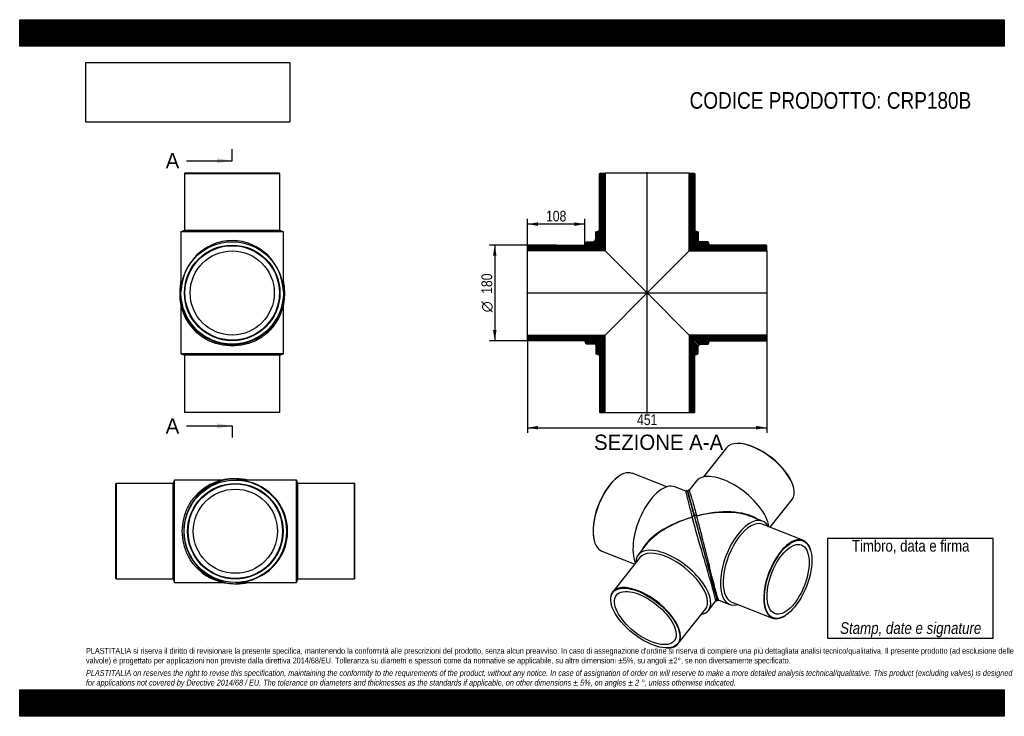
# Model space of a CAD drawing. Header units: millimetres. Extents: x 0 to 1856, y 0 to 1313.
import ezdxf
from ezdxf.enums import TextEntityAlignment as Align
from ezdxf.lldxf.tags import DXFTag

# ---------------------------------------------------------------- set-up
doc = ezdxf.new("R2010")
doc.units = ezdxf.units.MM
doc.header["$LTSCALE"] = 6.25
for name, color, linetype in [('CRP180B', 7, 'Continuous'), ('CRP180B_MIR', 7, 'Continuous'), ('Default', 7, 'Continuous'), ('DV4_Default', 7, 'Continuous')]:
    doc.layers.add(name, color=color, linetype=linetype)
doc.styles.add('SEACAD_Arial_Narrow', font='ARIALN.TTF')
doc.styles.add('SEACAD_Solid_Edge_ANSI', font='seans.ttf')
doc.styles.add('SEACAD_Solid_Edge_ANSI1_Symbols', font='semeca1.ttf')
tags = doc.linetypes.add('CENTER2', pattern=[28.575, 19.05, -3.175, 3.175, -3.175]).pattern_tags.tags
tags[10:11] = [DXFTag(74, 4), DXFTag(75, 0), DXFTag(340, '0'), DXFTag(46, 0.0), DXFTag(50, 0.0), DXFTag(44, 0.0), DXFTag(45, 0.0)]
tags[8:9] = [DXFTag(74, 4), DXFTag(75, 0), DXFTag(340, '0'), DXFTag(46, 0.0), DXFTag(50, 0.0), DXFTag(44, 0.0), DXFTag(45, 0.0)]
tags[6:7] = [DXFTag(74, 4), DXFTag(75, 0), DXFTag(340, '0'), DXFTag(46, 0.0), DXFTag(50, 0.0), DXFTag(44, 0.0), DXFTag(45, 0.0)]
tags[4:5] = [DXFTag(74, 4), DXFTag(75, 0), DXFTag(340, '0'), DXFTag(46, 0.0), DXFTag(50, 0.0), DXFTag(44, 0.0), DXFTag(45, 0.0)]
doc.dimstyles.new('Plastitalia', dxfattribs={"dimtxt": 20, "dimasz": 20, "dimexe": 10, "dimexo": 0, "dimgap": 5, "dimtad": 1, "dimdec": 0, "dimtxsty": 'SEACAD_Arial_Narrow', "dimblk1": '_SE_FILLED', "dimblk2": '_SE_FILLED', "dimsah": 1, "dimcen": 10, "dimadec": 0, "dimazin": 0, "dimtfac": 0.7, "dimtdec": 1, "dimtmove": 0, "dimatfit": 3, "dimfxl": 1, "dimtolj": 1, "dimarcsym": 0})
picture_1 = doc.add_image_def('image1.jpg', size_in_pixel=(4302, 1260))

# ---------------------------------------------------------------- blocks, each defined once
blk = doc.blocks.new('SE')
at = {"layer": 'CRP180B', "color": 7, "linetype": 'Continuous'}
for p, q in [((304.1, 773.9), (304.1, 682.7)), ((497.1, 682.7), (497.1, 773.9)), ((497.1, 682.7), (304.1, 682.7)), ((304.1, 682.7), (310.6, 680.2)), ((490.6, 680.2), (310.6, 680.2)), ((310.6, 680.2), (310.6, 573.2)), ((490.6, 680.2), (497.1, 682.7)), ((490.6, 573.2), (490.6, 680.2)), ((310.6, 573.2), (490.6, 573.2)), ((310.6, 573.2), (311.6, 572.2)), ((489.6, 572.2), (311.6, 572.2)), ((489.6, 572.2), (490.6, 573.2))]:
    blk.add_line(p, q, dxfattribs=at)
for centre, start, end in [((400.6, 796.6), 178.0182, 180.3624), ((400.6, 796.6), 359.6376, 1.987), ((400.6, 796), 180.0032, 224.0192), ((400.6, 796), 316.1134, 359.9982)]:
    blk.add_arc(centre, 99, start, end, dxfattribs=at)
for centre, major_axis, start_param, end_param in [((304.1, 796), (2.5, 0), 2.985852, 3.1433), ((497.1, 796), (-2.5, 0), 3.139885, 3.316687)]:
    blk.add_ellipse(centre, major_axis=major_axis, ratio=0.707107, start_param=start_param, end_param=end_param, dxfattribs=at)
blk.add_open_spline([(497, 802.5), (497.1, 800.9), (497.1, 799.3), (497.1, 797.7)], degree=3, dxfattribs=at)
blk.add_open_spline([(471.9, 727.3), (468.8, 724.1), (465.5, 721.1), (456.6, 714.2), (450.8, 710.6), (438, 704.5), (431, 702), (416.2, 698.6), (408.4, 697.7), (392.8, 697.7), (385, 698.6), (370.1, 702), (363.1, 704.5), (350.3, 710.6), (344.5, 714.2), (335.7, 721), (332.5, 724), (329.5, 727.1)], degree=3, knots=[0.2682504, 0.2682504, 0.2682504, 0.2682504, 0.3125, 0.3125, 0.375, 0.375, 0.4375, 0.4375, 0.5, 0.5, 0.5625, 0.5625, 0.625, 0.625, 0.6875, 0.6875, 0.7308994, 0.7308994, 0.7308994, 0.7308994], dxfattribs=at)
at = {"layer": 'CRP180B_MIR', "color": 7, "linetype": 'Continuous'}
for p, q in [((311.6, 1023.2), (310.6, 1022.2)), ((490.6, 1022.2), (310.6, 1022.2)), ((310.6, 1022.2), (310.6, 915.2)), ((489.6, 1023.2), (311.6, 1023.2)), ((490.6, 1022.2), (489.6, 1023.2)), ((490.6, 915.2), (490.6, 1022.2)), ((310.6, 915.2), (304.1, 912.7)), ((497.1, 912.7), (304.1, 912.7)), ((304.1, 912.7), (304.1, 804.8)), ((490.6, 915.2), (310.6, 915.2)), ((497.1, 912.7), (490.6, 915.2)), ((497.1, 804.8), (497.1, 912.7)), ((304.2, 801.2), (304.2, 801.3)), ((304.2, 801.3), (304.2, 801.3)), ((497, 801.3), (497, 801.2)), ((497, 801.3), (497, 801.3))]:
    blk.add_line(p, q, dxfattribs=at)
for radius in [96.5, 90, 89, 79.3]:
    blk.add_circle((400.6, 797.7), radius, dxfattribs=at)
for centre, radius, start, end in [((401.4, 799.5), 99.8, 167.1569, 180.009), ((399.8, 799.5), 99.8, 359.9889, 12.846), ((400.6, 799.5), 99, 179.9988, 0.0012)]:
    blk.add_arc(centre, radius, start, end, dxfattribs=at)
for centre, major_axis, ratio, start_param, end_param in [((400.6, 797.7), (0, -98.5), 0.979695, 1.60706, 4.676125), ((304.1, 799.5), (2.5, 0), 0.707107, 1.545152, 3.139887), ((497.1, 799.5), (-2.5, 0), 0.707107, 3.143298, 4.738033)]:
    blk.add_ellipse(centre, major_axis=major_axis, ratio=ratio, start_param=start_param, end_param=end_param, dxfattribs=at)
for points in [[(304.1, 804.8), (304.1, 803.6), (304.1, 802.5), (304.2, 801.3)], [(497, 801.3), (497.1, 802.5), (497.1, 803.6), (497.1, 804.8)]]:
    blk.add_open_spline(points, degree=3, dxfattribs=at)
blk = doc.blocks.new('SE1')
at = {"layer": 'CRP180B', "color": 7, "linetype": 'Continuous'}
for p, q in [((182.1, 438.7), (181.1, 437.7)), ((181.1, 259.7), (181.1, 437.7)), ((182.1, 438.7), (182.1, 258.7)), ((289.1, 438.7), (182.1, 438.7)), ((291.6, 445.2), (289.1, 438.7)), ((289.1, 258.7), (289.1, 438.7)), ((291.6, 252.2), (291.6, 445.2)), ((382.8, 445.2), (291.6, 445.2)), ((181.1, 259.7), (182.1, 258.7)), ((182.1, 258.7), (289.1, 258.7)), ((289.1, 258.7), (291.6, 252.2)), ((291.6, 252.2), (382.8, 252.2))]:
    blk.add_line(p, q, dxfattribs=at)
for centre, start, end in [((404.9, 348.7), 90.0032, 134.0192), ((405.5, 348.7), 88.0182, 90.3624), ((404.9, 348.7), 226.1134, 269.9982), ((405.5, 348.7), 269.6376, 271.987)]:
    blk.add_arc(centre, 99, start, end, dxfattribs=at)
for centre, major_axis, start_param, end_param in [((404.9, 445.2), (0, -2.5), 2.985852, 3.1433), ((404.9, 252.2), (0, 2.5), 3.139885, 3.316687)]:
    blk.add_ellipse(centre, major_axis=major_axis, ratio=0.707107, start_param=start_param, end_param=end_param, dxfattribs=at)
blk.add_open_spline([(336.2, 277.4), (333, 280.4), (330, 283.8), (323.1, 292.6), (319.5, 298.4), (313.4, 311.2), (310.9, 318.2), (307.5, 333), (306.6, 340.9), (306.6, 356.5), (307.5, 364.3), (310.9, 379.1), (313.4, 386.1), (319.5, 398.9), (323.1, 404.7), (329.9, 413.5), (332.9, 416.8), (336, 419.8)], degree=3, knots=[0.2682504, 0.2682504, 0.2682504, 0.2682504, 0.3125, 0.3125, 0.375, 0.375, 0.4375, 0.4375, 0.5, 0.5, 0.5625, 0.5625, 0.625, 0.625, 0.6875, 0.6875, 0.7308994, 0.7308994, 0.7308994, 0.7308994], dxfattribs=at)
blk.add_open_spline([(411.4, 252.3), (409.8, 252.2), (408.2, 252.2), (406.6, 252.2)], degree=3, dxfattribs=at)
at = {"layer": 'CRP180B_MIR', "color": 7, "linetype": 'Continuous'}
for p, q in [((410.1, 445.1), (410.2, 445.1)), ((410.2, 445.1), (410.2, 445.1)), ((521.6, 445.2), (413.7, 445.2)), ((521.6, 252.2), (521.6, 445.2)), ((524.1, 438.7), (521.6, 445.2)), ((524.1, 258.7), (524.1, 438.7)), ((631.1, 438.7), (524.1, 438.7)), ((631.1, 258.7), (631.1, 438.7)), ((632.1, 437.7), (631.1, 438.7)), ((632.1, 259.7), (632.1, 437.7)), ((410.2, 252.2), (410.1, 252.2)), ((410.2, 252.2), (410.2, 252.2)), ((413.7, 252.2), (521.6, 252.2)), ((521.6, 252.2), (524.1, 258.7)), ((524.1, 258.7), (631.1, 258.7)), ((631.1, 258.7), (632.1, 259.7))]:
    blk.add_line(p, q, dxfattribs=at)
for radius in [96.5, 90, 89, 79.3]:
    blk.add_circle((406.6, 348.7), radius, dxfattribs=at)
for centre, radius, start, end in [((408.4, 348.7), 99, 89.9988, 270.0012), ((408.4, 347.9), 99.8, 77.1569, 90.009), ((408.4, 349.5), 99.8, 269.9889, 282.846)]:
    blk.add_arc(centre, radius, start, end, dxfattribs=at)
for centre, major_axis, ratio, start_param, end_param in [((408.4, 445.2), (0, -2.5), 0.707107, 1.545152, 3.139887), ((406.6, 348.7), (-98.5, 0), 0.979695, 1.60706, 4.676125), ((408.4, 252.2), (0, 2.5), 0.707107, 3.143298, 4.738033)]:
    blk.add_ellipse(centre, major_axis=major_axis, ratio=ratio, start_param=start_param, end_param=end_param, dxfattribs=at)
for points in [[(413.7, 445.2), (412.5, 445.2), (411.4, 445.1), (410.2, 445.1)], [(410.2, 252.2), (411.4, 252.2), (412.5, 252.2), (413.7, 252.2)]]:
    blk.add_open_spline(points, degree=3, dxfattribs=at)
blk = doc.blocks.new('SE2')
at = {"layer": 'CRP180B', "color": 7, "linetype": 'Continuous'}
for p, q in [((1131.4, 453.5), (1130.6, 453)), ((1219.8, 432.3), (1154.9, 457.8)), ((1255.9, 424.3), (1235.4, 432.4)), ((1266.8, 379.3), (1267.8, 375.3)), ((1267.9, 375), (1267.9, 375)), ((1082.9, 331.1), (1083.2, 330.2)), ((1181.2, 323.7), (1165.9, 304.3)), ((1097.5, 311.1), (1159.4, 286.9)), ((1169.1, 299.2), (1118, 234.5)), ((1115.3, 211.1), (1115.5, 210.2)), ((1298.4, 199.6), (1312.4, 217.3)), ((1241.6, 136.9), (1292.7, 201.6)), ((1218.6, 128.8), (1219.5, 128.8))]:
    blk.add_line(p, q, dxfattribs=at)
for centre, radius, start, end in [((25065.1, 6734.2), 24627.7, 195.18671, 195.31221), ((1718.9, 338.2), 421.2, 194.8102, 196.2867)]:
    blk.add_arc(centre, radius, start, end, dxfattribs=at)
for centre, major_axis, ratio, start_param, end_param in [((1126.2, 384.4), (-28.7, -73.3), 0.47604, 3.141593, 6.283185), ((1125.5, 384.7), (28.4, 72.5), 0.47604, 0.571993, 2.569599), ((1204.6, 353.7), (-30.8, -78.6), 0.47604, 3.141593, 5.844304), ((1287.1, 321.5), (22.6, -83.4), 0.001558, 2.237138, 3.991978), ((1287.1, 321.5), (116.8, 30.4), 0.469924, 1.61278, 2.756064), ((1287.1, 321.5), (116.1, 32.7), 0.469934, 1.603613, 2.418481), ((1270, 375.6), (2.11, 0.57), 0.671516, 0.002303, 3.16954), ((1232.1, 251.9), (66.3, -52.3), 0.473626, 0, 3.51072), ((1287.1, 321.5), (116.1, 32.7), 0.469934, -3.864704, -3.716082), ((1230.9, 250.4), (61.8, -48.8), 0.473626, 0, 3.141593), ((1179.8, 185.7), (-61.8, 48.8), 0.473626, 2.573805, 6.283185), ((1179.8, 185.7), (-61.8, 48.8), 0.473626, 0, 0.567788), ((1232.1, 251.9), (66.3, -52.3), 0.473626, 5.914058, 6.283185)]:
    blk.add_ellipse(centre, major_axis=major_axis, ratio=ratio, start_param=start_param, end_param=end_param, dxfattribs=at)
for major_axis in [(61.1, -48.3), (54.5, -43)]:
    blk.add_ellipse((1179.4, 185.1), major_axis=major_axis, ratio=0.473626, dxfattribs=at)
for points, degree, knots in [([(1260.1, 420.7), (1260.1, 420.7), (1259.9, 421.3), (1259.7, 422.3), (1259.4, 423.1), (1259.2, 423.7), (1259, 424.1), (1258.8, 424.4), (1258.5, 424.6), (1258.2, 424.8), (1258.1, 424.8), (1257.9, 424.9), (1257.5, 424.9), (1257, 424.9), (1256.6, 424.8), (1256.3, 424.7), (1256.1, 424.5), (1255.9, 424.4), (1255.8, 424.3), (1255.8, 424.3)], 3, [0.8783971, 0.8783971, 0.8783971, 0.8783971, 0.8790226, 0.9102321, 0.9318802, 0.9499459, 0.9644284, 0.975365, 0.9827934, 0.9852353, 0.9861609, 0.9869568, 0.989018, 0.9916744, 0.9943948, 0.995192, 0.9960506, 0.9984644, 1, 1, 1, 1]), ([(1255.8, 424.3), (1255.8, 424.3), (1255.8, 424.1), (1256, 422.9), (1256.2, 421.5), (1257.1, 417.4), (1257.7, 414.9), (1259.1, 408.9), (1260, 405.4), (1262.5, 395.1), (1264.5, 387.5), (1266.8, 379.1)], 3, [0.6610298, 0.6610298, 0.6610298, 0.6610298, 0.6875, 0.6875, 0.75, 0.75, 0.8125, 0.8125, 0.875, 0.875, 0.9829277, 0.9829277, 0.9829277, 0.9829277]), ([(1272.1, 376.2), (1271.4, 378.8), (1270.7, 381.3), (1269.4, 386.1), (1268.8, 388.4), (1267.6, 392.9), (1267, 395), (1265.9, 399.1), (1265.4, 401), (1264.4, 404.6), (1264, 406.3), (1263.1, 409.6), (1262.7, 411.1), (1261.9, 413.9), (1261.6, 415.1), (1261.1, 416.8), (1261, 417.4), (1260.7, 418.4), (1260.6, 418.9), (1260.2, 420.4), (1260, 421.3), (1259.7, 422.3), (1259.6, 422.6), (1259.5, 423), (1259.5, 423.2), (1259.5, 423.3), (1259.4, 423.3), (1259.5, 423.3), (1259.5, 423.2), (1259.6, 423), (1259.6, 422.8), (1259.7, 422.4), (1259.8, 422.1), (1260, 421.5), (1260.1, 421.2), (1260.3, 420.5), (1260.4, 420.1), (1260.7, 418.8), (1261, 417.8), (1261.5, 416), (1261.7, 415.3), (1262.1, 414), (1262.3, 413.3), (1262.7, 411.7), (1262.9, 410.9), (1263.4, 409.2), (1263.6, 408.4), (1264.1, 406.4), (1264.4, 405.3), (1265.1, 403), (1265.4, 401.8), (1266.1, 399.4), (1266.4, 398.1), (1267.1, 395.5), (1267.5, 394.2), (1268.2, 391.5), (1268.6, 390.1), (1269.4, 387.2), (1269.8, 385.8), (1270.6, 382.8), (1271, 381.4), (1271.7, 378.8), (1272, 377.7), (1272.3, 376.6)], 3, [0, 0, 0, 0, 0.03125, 0.03125, 0.0625, 0.0625, 0.09375, 0.09375, 0.125, 0.125, 0.15625, 0.15625, 0.1875, 0.1875, 0.21875, 0.21875, 0.234375, 0.234375, 0.25, 0.25, 0.2890625, 0.2890625, 0.3085938, 0.3085938, 0.328125, 0.328125, 0.34375, 0.34375, 0.359375, 0.359375, 0.375, 0.375, 0.390625, 0.390625, 0.4042969, 0.4042969, 0.4179687, 0.4179687, 0.4453125, 0.4453125, 0.4589844, 0.4589844, 0.4726563, 0.4726563, 0.4863281, 0.4863281, 0.5, 0.5, 0.515625, 0.515625, 0.53125, 0.53125, 0.546875, 0.546875, 0.5625, 0.5625, 0.578125, 0.578125, 0.59375, 0.59375, 0.609375, 0.609375, 0.6205262, 0.6205262, 0.6205262, 0.6205262]), ([(1312.4, 217.3), (1312.4, 217.4), (1312.4, 217.6), (1312.3, 218.8), (1311.9, 220.6), (1310.6, 225.9), (1309.6, 229.5), (1307.2, 238.3), (1305.7, 243.6), (1302.5, 255.1), (1300.6, 261.3), (1296.9, 274.1), (1295, 280.6), (1291.1, 293.8), (1289.2, 300.3), (1283.5, 319.6), (1279.9, 331.9), (1275, 349.1), (1273.5, 354.6), (1270.5, 365.2), (1269.2, 370.2), (1267.9, 375)], 3, [0.3467021, 0.3467021, 0.3467021, 0.3467021, 0.375, 0.375, 0.4375, 0.4375, 0.5, 0.5, 0.5625, 0.5625, 0.625, 0.625, 0.6875, 0.6875, 0.75, 0.75, 0.875, 0.875, 0.9375, 0.9375, 1, 1, 1, 1]), ([(1272.1, 376.2), (1272.9, 373.3), (1273.7, 370.2), (1274.5, 367.2), (1275.4, 364), (1277.1, 357.6), (1278.9, 350.8), (1280.8, 343.9), (1282.7, 336.8), (1283.7, 333.2), (1284.7, 329.6), (1285.7, 325.9), (1286.7, 322.3)], 2, [0, 0, 0, 0.125, 0.125, 0.25, 0.25, 0.5, 0.5, 0.75, 0.75, 0.875, 0.875, 1, 1, 1]), ([(1286.7, 322.3), (1288, 317.2), (1289.4, 312.2), (1290.8, 307.1), (1292.1, 302.2), (1293.5, 297.1), (1294.8, 292.2), (1296.2, 287.3), (1297.5, 282.5)], 2, [0, 0, 0, 0.25, 0.25, 0.5, 0.5, 0.75, 0.75, 1, 1, 1]), ([(1312.3, 217.3), (1312.6, 217.3), (1312.8, 217.3), (1313.1, 217.4), (1313.4, 217.5), (1313.6, 217.6), (1313.9, 217.8), (1314.1, 218), (1314.4, 218.5), (1314.6, 219.8), (1314.3, 220.9), (1314, 221.8), (1313.9, 222.2)], 3, [0, 0, 0, 0, 0.0055062, 0.0071419, 0.0086556, 0.0120315, 0.0161756, 0.0242823, 0.034386, 0.0998127, 0.1689516, 0.2163764, 0.2163764, 0.2163764, 0.2163764])]:
    blk.add_open_spline(points, degree=degree, knots=knots, dxfattribs=at)
blk.add_open_spline([(1267.8, 375.3), (1269, 370.9), (1269.7, 368.4), (1269.9, 367.8)], degree=3, dxfattribs=at)
at = {"layer": 'CRP180B_MIR', "color": 7, "linetype": 'Continuous'}
for p, q in [((1332.5, 506.1), (1289.1, 451.2)), ((1355.5, 514.1), (1354.6, 514.1)), ((1275.7, 443.4), (1262, 426)), ((1458.8, 431.9), (1458.6, 432.7)), ((1414.7, 356.1), (1456.1, 408.5)), ((1276.2, 377.6), (1275.3, 380.9)), ((1278.2, 370), (1276.2, 377.6)), ((1400.2, 367.9), (1377.3, 376.8)), ((1476.6, 331.9), (1400, 361.9)), ((1491.2, 311.9), (1491, 312.8)), ((1317.8, 218.8), (1338.7, 210.6)), ((1342.6, 215.2), (1419.2, 185.2)), ((1442.7, 189.5), (1443.5, 190))]:
    blk.add_line(p, q, dxfattribs=at)
blk.add_arc((26462.6, 7129.1), 26079.9, 195.21984, 195.33834, dxfattribs=at)
for centre, major_axis, ratio, start_param, end_param in [((1394.3, 457.3), (61.8, -48.8), 0.473626, 0, 3.141593), ((1394.8, 457.9), (-61.1, 48.3), 0.473626, 3.70938, 5.715398), ((1342, 391), (66.3, -52.3), 0.473626, 0.437938, 3.141593), ((1274.2, 376.7), (2.11, 0.57), 0.671516, -0.02334, 3.143896), ((1287.1, 321.5), (-116.1, -32.7), 0.469934, 3.526856, 4.672677), ((1287.1, 321.5), (-116.8, -30.4), 0.469924, 3.873115, 4.681845), ((1369.5, 289.2), (30.8, 78.6), 0.47604, 0, 3.51072), ((1287.1, 321.5), (-116.8, -30.4), 0.469924, 3.716045, 3.873115), ((1371.3, 288.5), (28.7, 73.3), 0.47604, 0, 3.141593), ((1369.5, 289.2), (30.8, 78.6), 0.47604, 5.914058, 6.283185), ((1447.9, 258.5), (-28.7, -73.3), 0.47604, 2.569599, 6.283185), ((1447.9, 258.5), (-28.7, -73.3), 0.47604, 0, 0.571993)]:
    blk.add_ellipse(centre, major_axis=major_axis, ratio=ratio, start_param=start_param, end_param=end_param, dxfattribs=at)
for major_axis in [(28.4, 72.5), (25.3, 64.6)]:
    blk.add_ellipse((1448.6, 258.2), major_axis=major_axis, ratio=0.47604, dxfattribs=at)
for points, knots in [([(1262.1, 426), (1262, 426), (1261.8, 426.1), (1261.4, 426.1), (1261.1, 426), (1261, 426), (1260.8, 425.9), (1260.6, 425.9), (1260.4, 425.8), (1260.1, 425.5), (1259.9, 425.3), (1259.8, 425), (1259.8, 424.7), (1259.7, 424), (1259.8, 422.8), (1260.1, 421.3), (1260.5, 419.7), (1260.9, 418), (1261.5, 415.9), (1262.1, 413.4), (1263, 410.3), (1264, 406.6), (1265.1, 402.2), (1266.5, 397.1), (1268.1, 391.1), (1270, 384.2), (1271.3, 379.5), (1272.1, 376.5)], [0, 0, 0, 0, 0.001127, 0.007872, 0.009453, 0.010325, 0.012057, 0.014137, 0.016687, 0.023423, 0.040199, 0.061698, 0.083187, 0.104567, 0.171161, 0.220978, 0.270377, 0.319892, 0.373495, 0.432296, 0.496332, 0.565802, 0.640746, 0.721405, 0.808018, 0.900795, 1, 1, 1, 1]), ([(1262, 426), (1262.1, 426), (1262.2, 425.8), (1262.6, 424.7), (1263.1, 423.3), (1264.3, 419.4), (1265.1, 416.9), (1266.9, 411), (1267.9, 407.6), (1271.1, 396.3), (1273.6, 387.3), (1276.3, 377.3)], [0.6594812, 0.6594812, 0.6594812, 0.6594812, 0.6875, 0.6875, 0.75, 0.75, 0.8125, 0.8125, 0.875, 0.875, 1, 1, 1, 1]), ([(1272.1, 376.5), (1272.7, 374), (1273.8, 369.9), (1275.7, 363.2), (1277.3, 357.3), (1278.7, 352), (1279.9, 347.5), (1281, 343.4), (1282.1, 339.6), (1283.7, 333.4), (1286.1, 324.7), (1289.2, 313.4), (1292.1, 302.7), (1294.7, 292.8), (1297.2, 283.9), (1299.6, 275.1), (1301.9, 266.4), (1304.2, 258), (1306.1, 251), (1307.7, 245.2), (1308.9, 240.6), (1310.1, 236.4), (1311.1, 232.6), (1312, 229.3), (1312.8, 226.4), (1313.5, 224), (1314, 222.1), (1314.5, 220.5), (1314.8, 219.6), (1315.1, 219.1), (1315.3, 218.9), (1315.6, 218.7), (1316, 218.5), (1316.3, 218.4), (1316.7, 218.4), (1317, 218.5), (1317.3, 218.5), (1317.6, 218.6), (1317.8, 218.7), (1317.8, 218.8), (1317.9, 218.8)], [0, 0, 0, 0, 0.044616, 0.084564, 0.119624, 0.149663, 0.174619, 0.195389, 0.215985, 0.236859, 0.293682, 0.351111, 0.408394, 0.45132, 0.494119, 0.536825, 0.579412, 0.621839, 0.664182, 0.692327, 0.720437, 0.748586, 0.776667, 0.804768, 0.833095, 0.862056, 0.89179, 0.921659, 0.963103, 0.972797, 0.981456, 0.987835, 0.990256, 0.992239, 0.993897, 0.995695, 0.996878, 0.998235, 0.999748, 1, 1, 1, 1]), ([(1272.1, 376.2), (1272.2, 375.9), (1272.3, 375.3), (1272.5, 374.5), (1272.8, 373.6), (1273, 372.8), (1273.2, 371.9), (1273.5, 371.1), (1273.8, 369.7), (1274.5, 367.4), (1275.6, 363.2), (1277.1, 357.6), (1278.5, 352.5), (1279.8, 347.6), (1280.8, 344.1), (1282, 339.4), (1282.9, 336.1), (1283.7, 333.1), (1284.2, 331.3), (1284.7, 329.5), (1285.2, 327.7), (1285.7, 325.9), (1286.2, 324.1), (1286.5, 322.9), (1286.7, 322.3)], [0, 0, 0, 0, 0.017794, 0.035616, 0.053463, 0.071335, 0.08923, 0.107149, 0.125088, 0.17341, 0.250049, 0.37492, 0.500037, 0.537325, 0.642927, 0.692495, 0.785718, 0.81655, 0.847317, 0.878015, 0.908636, 0.939178, 0.969634, 1, 1, 1, 1]), ([(1317.8, 218.8), (1317.7, 218.8), (1317.6, 219), (1317.1, 220.1), (1316.5, 221.8), (1314.9, 227), (1313.9, 230.6), (1311.4, 239.5), (1310, 244.8), (1307.1, 256.3), (1305.5, 262.6), (1302.2, 275.5), (1300.6, 282.2), (1297.3, 295.4), (1295.6, 302), (1290.8, 321.5), (1287.6, 334), (1283.2, 351.3), (1281.7, 356.9), (1279.7, 364.8), (1279, 367.3), (1278.3, 369.9)], [0.3473652, 0.3473652, 0.3473652, 0.3473652, 0.375, 0.375, 0.4375, 0.4375, 0.5, 0.5, 0.5625, 0.5625, 0.625, 0.625, 0.6875, 0.6875, 0.75, 0.75, 0.875, 0.875, 0.9375, 0.9375, 0.9685882, 0.9685882, 0.9685882, 0.9685882]), ([(1286.7, 322.3), (1286.7, 322.1), (1286.8, 321.9), (1288.6, 315.1), (1290.4, 308.4), (1294, 295.3), (1295.8, 288.8), (1297.5, 282.5)], [0, 0, 0, 0, 0.014734, 0.014734, 0.507367, 0.507367, 1, 1, 1, 1]), ([(1311.6, 230.5), (1312, 229.1), (1312.4, 227.9), (1313.3, 224.3), (1313.8, 222.5), (1314.5, 220.3), (1314.6, 219.9), (1314.5, 220.1)], [0, 0, 0, 0, 0.184378, 0.184378, 0.592189, 0.592189, 1, 1, 1, 1])]:
    blk.add_open_spline(points, degree=3, knots=knots, dxfattribs=at)
blk = doc.blocks.new('SE4')
at = {"color": 7, "linetype": 'Continuous', "style": 'SEACAD_Solid_Edge_ANSI'}
blk.add_text('A', height=28.8, dxfattribs=at).set_placement((275.2, 1061.1), align=Align.TOP_LEFT)
blk = doc.blocks.new('SE5')
at = {"color": 7, "linetype": 'Continuous', "style": 'SEACAD_Solid_Edge_ANSI'}
blk.add_text('A', height=28.8, dxfattribs=at).set_placement((275.2, 561.3), align=Align.TOP_LEFT)
blk = doc.blocks.new('SEANNOT_GROUP')
at = {"linetype": 'Continuous'}
blk.add_hatch(color=7, dxfattribs=at).paths.add_polyline_path([(371.8, 1041.9), (400.6, 1046.7), (371.8, 1051.5)])
at = {"color": 7, "linetype": 'Continuous'}
blk.add_lwpolyline([(314.3, 1046.7), (400.6, 1046.7)], dxfattribs=at)
blk = doc.blocks.new('SEANNOT_GROUP1')
at = {"linetype": 'Continuous'}
blk.add_hatch(color=7, dxfattribs=at).paths.add_polyline_path([(371.8, 542.2), (400.6, 547), (371.8, 551.8)])
at = {"color": 7, "linetype": 'Continuous'}
blk.add_lwpolyline([(314.3, 547), (400.6, 547)], dxfattribs=at)
blk = doc.blocks.new('SE3')
at = {"layer": 'Default', "color": 7, "linetype": 'CENTER2'}
for p, q in [((400.6, 1046.7), (400.6, 1068.3)), ((400.6, 547), (400.6, 525.4))]:
    blk.add_line(p, q, dxfattribs=at)
at = {"layer": 'Default', "color": 7, "linetype": 'CENTER2', "const_width": 0.0001}
blk.add_lwpolyline([(400.6, 1046.7), (400.6, 547)], dxfattribs=at)
at = {"layer": 'Default'}
for name in ['SE4', 'SEANNOT_GROUP', 'SE5', 'SEANNOT_GROUP1']:
    blk.add_blockref(name, (0, 0), dxfattribs=at)
blk = doc.blocks.new('SE6')
at = {"layer": 'CRP180B', "linetype": 'Continuous'}
h = blk.add_hatch(dxfattribs=at)
h.set_pattern_fill('LINE', scale=0.629921, angle=135, style=0)
edge = h.paths.add_edge_path()
edge.add_line((957.4, 886.7), (957.4, 877))
edge.add_line((957.4, 877), (1103.6, 877))
edge.add_line((1103.6, 877), (1085.8, 894.8))
edge.add_spline(control_points=[(1085.8, 894.8), (1084.6, 896), (1083.1, 895.7), (1082.2, 894.8), (1082.1, 894.7), (1081.9, 894.5), (1081.8, 894.2)], knot_values=[0.75, 0.75, 0.75, 0.75, 1, 1, 1, 1.06428, 1.06428, 1.06428, 1.06428], weights=[0.5, 0.5, 0.666667, 1, 0.914293, 0.839604, 0.775934], degree=3, periodic=0)
edge.add_line((1081.8, 894.2), (1067.9, 894.2))
edge.add_line((1067.9, 894.2), (1065.4, 887.7))
edge.add_line((1065.4, 887.7), (958.4, 887.7))
edge.add_line((958.4, 887.7), (957.4, 886.7))
h = blk.add_hatch(dxfattribs=at)
h.set_pattern_fill('LINE', scale=0.629921, angle=135, style=0)
edge = h.paths.add_edge_path()
edge.add_line((1065.4, 707.7), (1067.9, 701.2))
edge.add_line((1067.9, 701.2), (1084.4, 701.2))
edge.add_arc((1084.4, 699.2), 2, 0, 90, ccw=False)
edge.add_line((1086.4, 699.2), (1086.4, 682.7))
edge.add_line((1086.4, 682.7), (1092.9, 680.2))
edge.add_line((1092.9, 680.2), (1092.9, 573.2))
edge.add_line((1092.9, 573.2), (1093.9, 572.2))
edge.add_line((1093.9, 572.2), (1103.6, 572.2))
edge.add_line((1103.6, 572.2), (1103.6, 718.4))
edge.add_line((1103.6, 718.4), (957.4, 718.4))
edge.add_line((957.4, 718.4), (957.4, 708.7))
edge.add_line((957.4, 708.7), (958.4, 707.7))
edge.add_line((958.4, 707.7), (1065.4, 707.7))
h = blk.add_hatch(dxfattribs=at)
h.set_pattern_fill('LINE', scale=0.629921, angle=135, style=0)
edge = h.paths.add_edge_path()
edge.add_line((1272.9, 573.2), (1272.9, 680.2))
edge.add_line((1272.9, 680.2), (1279.4, 682.7))
edge.add_line((1279.4, 682.7), (1279.4, 697.7))
edge.add_spline(control_points=[(1279.4, 697.7), (1280.3, 698.6), (1280.5, 700.1), (1279.4, 701.2)], knot_values=[0.75, 0.75, 0.75, 0.75, 1, 1, 1, 1], weights=[1, 0.666667, 0.5, 0.5], degree=3, periodic=0)
edge.add_line((1279.4, 701.2), (1262.2, 718.4))
edge.add_line((1262.2, 718.4), (1262.2, 572.2))
edge.add_line((1262.2, 572.2), (1271.9, 572.2))
edge.add_line((1271.9, 572.2), (1272.9, 573.2))
at = {"layer": 'CRP180B_MIR', "linetype": 'Continuous'}
h = blk.add_hatch(dxfattribs=at)
h.set_pattern_fill('LINE', scale=0.629921, angle=45, style=0)
edge = h.paths.add_edge_path()
edge.add_line((1092.9, 1022.2), (1092.9, 915.2))
edge.add_line((1092.9, 915.2), (1086.4, 912.7))
edge.add_line((1086.4, 912.7), (1086.4, 898.8))
edge.add_spline(control_points=[(1086.4, 898.8), (1086.1, 898.7), (1086, 898.5), (1085.8, 898.4), (1084.9, 897.5), (1084.6, 896), (1085.8, 894.8)], knot_values=[0.75, 0.75, 0.75, 0.75, 0.81428, 0.81428, 0.81428, 1.06428, 1.06428, 1.06428, 1.06428], weights=[0.775934, 0.839604, 0.914293, 1, 0.666667, 0.5, 0.5], degree=3, periodic=0)
edge.add_line((1085.8, 894.8), (1103.6, 877))
edge.add_line((1103.6, 877), (1103.6, 1023.2))
edge.add_line((1103.6, 1023.2), (1093.9, 1023.2))
edge.add_line((1093.9, 1023.2), (1092.9, 1022.2))
h = blk.add_hatch(dxfattribs=at)
h.set_pattern_fill('LINE', scale=0.629921, angle=45, style=0)
edge = h.paths.add_edge_path()
edge.add_line((1272.9, 1022.2), (1271.9, 1023.2))
edge.add_line((1271.9, 1023.2), (1262.2, 1023.2))
edge.add_line((1262.2, 1023.2), (1262.2, 877))
edge.add_line((1262.2, 877), (1408.4, 877))
edge.add_line((1408.4, 877), (1408.4, 886.7))
edge.add_line((1408.4, 886.7), (1407.4, 887.7))
edge.add_line((1407.4, 887.7), (1300.4, 887.7))
edge.add_line((1300.4, 887.7), (1297.9, 894.2))
edge.add_line((1297.9, 894.2), (1281.4, 894.2))
edge.add_arc((1281.4, 896.2), 2, 180, 270, ccw=False)
edge.add_line((1279.4, 896.2), (1279.4, 912.7))
edge.add_line((1279.4, 912.7), (1272.9, 915.2))
edge.add_line((1272.9, 915.2), (1272.9, 1022.2))
h = blk.add_hatch(dxfattribs=at)
h.set_pattern_fill('LINE', scale=0.629921, angle=45, style=0)
edge = h.paths.add_edge_path()
edge.add_line((1408.4, 708.7), (1408.4, 718.4))
edge.add_line((1408.4, 718.4), (1262.2, 718.4))
edge.add_line((1262.2, 718.4), (1279.4, 701.2))
edge.add_spline(control_points=[(1279.4, 701.2), (1280.5, 700.1), (1282, 700.3), (1282.9, 701.2)], knot_values=[0.75, 0.75, 0.75, 0.75, 1, 1, 1, 1], weights=[0.5, 0.5, 0.666667, 1], degree=3, periodic=0)
edge.add_line((1282.9, 701.2), (1297.9, 701.2))
edge.add_line((1297.9, 701.2), (1300.4, 707.7))
edge.add_line((1300.4, 707.7), (1407.4, 707.7))
edge.add_line((1407.4, 707.7), (1408.4, 708.7))
at = {"layer": 'CRP180B', "color": 7, "linetype": 'Continuous'}
for p, q in [((1065.4, 887.7), (1067.9, 894.2)), ((1067.9, 894.2), (1081.8, 894.2)), ((1085.8, 894.8), (1103.6, 877)), ((957.4, 886.7), (958.4, 887.7)), ((957.4, 877), (957.4, 886.7)), ((957.4, 718.4), (957.4, 877)), ((1103.6, 877), (957.4, 877)), ((958.4, 887.7), (1065.4, 887.7)), ((1182.9, 797.7), (1103.6, 877)), ((1103.6, 718.4), (1182.9, 797.7)), ((1182.9, 797.7), (1262.2, 718.4)), ((957.4, 708.7), (957.4, 718.4)), ((957.4, 718.4), (1103.6, 718.4)), ((958.4, 707.7), (957.4, 708.7)), ((1065.4, 707.7), (958.4, 707.7)), ((1067.9, 701.2), (1065.4, 707.7)), ((1103.6, 572.2), (1103.6, 718.4)), ((1262.2, 718.4), (1262.2, 572.2)), ((1262.2, 718.4), (1279.4, 701.2)), ((1084.4, 701.2), (1067.9, 701.2)), ((1086.4, 699.2), (1086.4, 682.7)), ((1279.4, 682.7), (1279.4, 697.7)), ((1086.4, 682.7), (1092.9, 680.2)), ((1092.9, 680.2), (1092.9, 573.2)), ((1272.9, 680.2), (1279.4, 682.7)), ((1272.9, 573.2), (1272.9, 680.2)), ((1093.9, 572.2), (1092.9, 573.2)), ((1093.9, 572.2), (1103.6, 572.2)), ((1103.6, 572.2), (1262.2, 572.2)), ((1262.2, 572.2), (1271.9, 572.2)), ((1272.9, 573.2), (1271.9, 572.2))]:
    blk.add_line(p, q, dxfattribs=at)
blk.add_arc((1084.4, 699.2), 2, 0, 90, dxfattribs=at)
blk.add_rational_spline([(1081.8, 894.2), (1081.9, 894.5), (1082.1, 894.7), (1082.2, 894.8), (1083.1, 895.7), (1084.6, 896), (1085.8, 894.8)], [0.775933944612, 0.839604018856, 0.914292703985, 1, 0.666666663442, 0.499999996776, 0.5], degree=3, knots=[0, 0, 0, 0, 0.204532, 0.204532, 0.204532, 1, 1, 1, 1], dxfattribs=at)
blk.add_rational_spline([(1279.4, 701.2), (1280.5, 700.1), (1280.3, 698.6), (1279.4, 697.7)], [0.5, 0.5, 0.666666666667, 1], degree=3, dxfattribs=at)
at = {"layer": 'CRP180B_MIR', "color": 7, "linetype": 'Continuous'}
for p, q in [((1092.9, 1022.2), (1093.9, 1023.2)), ((1092.9, 915.2), (1092.9, 1022.2)), ((1093.9, 1023.2), (1103.6, 1023.2)), ((1262.2, 1023.2), (1103.6, 1023.2)), ((1103.6, 1023.2), (1103.6, 877)), ((1262.2, 1023.2), (1271.9, 1023.2)), ((1262.2, 877), (1262.2, 1023.2)), ((1271.9, 1023.2), (1272.9, 1022.2)), ((1272.9, 1022.2), (1272.9, 915.2)), ((1086.4, 912.7), (1092.9, 915.2)), ((1086.4, 898.8), (1086.4, 912.7)), ((1272.9, 915.2), (1279.4, 912.7)), ((1279.4, 912.7), (1279.4, 896.2)), ((1103.6, 877), (1085.8, 894.8)), ((1297.9, 894.2), (1281.4, 894.2)), ((1300.4, 887.7), (1297.9, 894.2)), ((1182.9, 797.7), (1103.6, 877)), ((1262.2, 877), (1182.9, 797.7)), ((1262.2, 877), (1408.4, 877)), ((1407.4, 887.7), (1300.4, 887.7)), ((1407.4, 887.7), (1408.4, 886.7)), ((1408.4, 877), (1408.4, 886.7)), ((1408.4, 877), (1408.4, 718.4)), ((1182.9, 797.7), (1262.2, 718.4)), ((1408.4, 718.4), (1262.2, 718.4)), ((1279.4, 701.2), (1262.2, 718.4)), ((1297.9, 701.2), (1300.4, 707.7)), ((1300.4, 707.7), (1407.4, 707.7)), ((1408.4, 708.7), (1407.4, 707.7)), ((1408.4, 708.7), (1408.4, 718.4)), ((1282.9, 701.2), (1297.9, 701.2))]:
    blk.add_line(p, q, dxfattribs=at)
blk.add_arc((1281.4, 896.2), 2, 180, 270, dxfattribs=at)
blk.add_rational_spline([(1085.8, 894.8), (1084.6, 896), (1084.9, 897.5), (1085.8, 898.4), (1086, 898.5), (1086.1, 898.7), (1086.4, 898.8)], [0.5, 0.499999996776, 0.666666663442, 1, 0.914292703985, 0.839604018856, 0.775933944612], degree=3, knots=[0, 0, 0, 0, 0.795468, 0.795468, 0.795468, 1, 1, 1, 1], dxfattribs=at)
blk.add_rational_spline([(1282.9, 701.2), (1282, 700.3), (1280.5, 700.1), (1279.4, 701.2)], [1, 0.666666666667, 0.5, 0.5], degree=3, dxfattribs=at)
at = {"layer": 'DV4_Default', "color": 7, "linetype": 'CENTER2'}
for p, q in [((1182.9, 570.5), (1182.9, 1025)), ((955.6, 797.7), (1410.1, 797.7))]:
    blk.add_line(p, q, dxfattribs=at)
blk = doc.blocks.new('DMBLK17')
at = {"layer": 'Default', "linetype": 'Continuous'}
for points in [[(977.4, 930.7), (957.4, 927.4), (977.4, 924)], [(1045.4, 930.7), (1045.4, 924), (1065.4, 927.4)]]:
    blk.add_hatch(color=7, dxfattribs=at).paths.add_polyline_path(points)
at = {"layer": 'Default', "color": 7, "linetype": 'Continuous'}
for p, q in [((957.4, 877), (957.4, 937.4)), ((1065.4, 887.7), (1065.4, 937.4)), ((1065.4, 927.4), (957.4, 927.4))]:
    blk.add_line(p, q, dxfattribs=at)
at = {"layer": 'Default', "color": 7, "linetype": 'Continuous', "style": 'SEACAD_Arial_Narrow'}
blk.add_text('108', height=20, dxfattribs=at).set_placement((992.3, 952.4), align=Align.TOP_LEFT)
blk = doc.blocks.new('_SE_FILLED')
at = {"color": 0}
blk.add_line((0, 0), (-1, 0), dxfattribs=at)
blk.add_solid([(0, 0), (-1, -0.1665), (-1, 0.1665), (0, 0)], dxfattribs=at)
blk = doc.blocks.new('GDimGGroup')
at = {"layer": 'Default', "linetype": 'Continuous'}
for points in [[(892.3, 867.7), (899, 867.7), (895.6, 887.7)], [(892.3, 727.7), (895.6, 707.7), (899, 727.7)]]:
    blk.add_hatch(color=7, dxfattribs=at).paths.add_polyline_path(points)
at = {"layer": 'Default', "color": 7, "linetype": 'Continuous'}
for p, q in [((1011.9, 887.7), (885.6, 887.7)), ((895.6, 887.7), (895.6, 707.7)), ((1011.9, 707.7), (885.6, 707.7))]:
    blk.add_line(p, q, dxfattribs=at)
for s, style, p in [('180', 'SEACAD_Arial_Narrow', (870.6, 796)), ('O', 'SEACAD_Solid_Edge_ANSI1_Symbols', (870.6, 761.2))]:
    blk.add_text(s, height=20, rotation=90, dxfattribs=dict(at, style=style)).set_placement(p, align=Align.TOP_LEFT)
blk = doc.blocks.new('DMBLK18')
at = {"layer": 'Default', "linetype": 'Continuous'}
for points in [[(977.4, 540.4), (977.4, 547.1), (957.4, 543.8)], [(1388.4, 540.4), (1408.4, 543.8), (1388.4, 547.1)]]:
    blk.add_hatch(color=7, dxfattribs=at).paths.add_polyline_path(points)
at = {"layer": 'Default', "color": 7, "linetype": 'Continuous'}
for p, q in [((957.4, 718.4), (957.4, 533.8)), ((1408.4, 718.4), (1408.4, 533.8)), ((957.4, 543.8), (1408.4, 543.8))]:
    blk.add_line(p, q, dxfattribs=at)
at = {"layer": 'Default', "color": 7, "linetype": 'Continuous', "style": 'SEACAD_Arial_Narrow'}
blk.add_text('451', height=20, dxfattribs=at).set_placement((1163.8, 568.8), align=Align.TOP_LEFT)

msp = doc.modelspace()

# ---------------------------------------------------------------- hatches: boundary and pattern name
at = {"layer": 'Default', "linetype": 'Continuous'}
h = msp.add_hatch(dxfattribs=at)
h.set_pattern_fill('LINE', scale=0.629921, angle=45, style=0)
h.paths.add_polyline_path([(1856.2, 1262.5), (1856.2, 1312.5), (0, 1312.5), (0, 1262.5)])
for points in [[(1856.2, 1262.5), (1856.2, 1312.5), (0, 1312.5), (0, 1262.5)], [(1856.2, 0), (1856.2, 50), (0, 50), (0, 0)]]:
    msp.add_hatch(color=7, dxfattribs=at).paths.add_polyline_path(points)
h = msp.add_hatch(dxfattribs=at)
h.set_pattern_fill('LINE', scale=0.629921, angle=45, style=0)
h.paths.add_polyline_path([(1856.2, 0), (1856.2, 50), (0, 50), (0, 0)])

# ---------------------------------------------------------------- linework, layer by layer
at = {"layer": 'Default', "color": 7, "linetype": 'Continuous'}
for p, q in [((0, 1312.5), (1856.2, 1312.5)), ((0, 1262.5), (0, 1312.5)), ((1856.2, 1312.5), (1856.2, 1262.5)), ((1856.2, 1262.5), (0, 1262.5)), ((1835.2, 334.9), (1522.7, 334.9)), ((1522.7, 334.9), (1522.7, 147.4)), ((1835.2, 147.4), (1835.2, 334.9)), ((1522.7, 147.4), (1835.2, 147.4)), ((0, 50), (1856.2, 50)), ((0, 0), (0, 50)), ((1856.2, 50), (1856.2, 0)), ((1856.2, 0), (0, 0))]:
    msp.add_line(p, q, dxfattribs=at)

# ---------------------------------------------------------------- block references
at = {"layer": 'Default'}
for name in ['SE3', 'SE', 'SE6', 'GDimGGroup', 'SE2', 'SE1']:
    msp.add_blockref(name, (0, 0), dxfattribs=at)

# ---------------------------------------------------------------- texts
at = {"layer": 'Default', "color": 7, "linetype": 'Continuous', "style": 'SEACAD_Solid_Edge_ANSI'}
msp.add_text('SEZIONE A-A', height=28.75, dxfattribs=at).set_placement((1082.7, 530.7), align=Align.TOP_LEFT)
at = {"layer": 'Default'}
for s, insert, char_height, width, attachment_point in [('{\\fArial Narrow|b0||i0||c0|p34;\\C7;\\H31.25;\\W1.;CODICE PRODOTTO: CRP180B}', (1262.9, 1176), 31.25, 532.259, 1), ('{\\fArial Narrow|b0||i0||c0|p34;\\C7;\\H21.60763889;\\W1.;\\T1.;Timbro, data e firma}', (1679.8, 319.1), 21.608, 327.172, 5), ('{\\fArial Narrow|b0||i0||c0|p34;\\C7;\\H21.875;\\W1.;\\P}{\\fArial Narrow|b0||i1||c0|p34;\\C7;\\H21.875;\\W1.;Stamp, date e signature}', (1679.8, 181.2), 21.875, 347.898, 5), ("{\\fArial Narrow|b0||i0||c0|p34;\\C7;\\H10.9375;\\W1.;PLASTITALIA si riserva il diritto di revisionare la presente specifica, mantenendo la conformità alle prescrizioni del prodotto, senza alcun preavviso. In caso di assegnazione d'ordine si riserva di compiere una più dettagliata analisi tecnico/qualitativa. Il presente prodotto (ad esclusione delle \\P}{\\fArial Narrow|b0||i0||c0|p34;\\C7;\\H10.9375;\\W1.;valvole) è progettato per applicazioni non previste dalla direttiva 2014/68/EU. Tolleranza su diametri e spessori come da normative se applicabile, su altre dimensioni ±5%, su angoli ±2°, se non diversamente specificato.\\P}{\\fArial Narrow|b0||i0||c0|p34;\\C7;\\H3.125;\\W1.;   \\P}{\\fArial Narrow|b0||i1||c0|p34;\\C7;\\H10.9375;\\W1.;PLASTITALIA on reserves the right to revise this specification, maintaining the conformity to the requirements of the product, without any notice. In case of assignation of order on will reserve to make a more detailed analysis technical/qualitative. This product (excluding valves) is designed \\P}{\\fArial Narrow|b0||i1||c0|p34;\\C7;\\H10.9375;\\W1.;for applications not covered by Directive 2014/68 / EU. The tolerance on diameters and thicknesses as the standards if applicable, on other dimensions ± 5%, on angles ± 2 °, unless otherwise indicated.\\P}", (125, 128.8), 10.9375, 1606.25, 1)]:
    msp.add_mtext(s, dxfattribs=dict(at, insert=insert, char_height=char_height, width=width, attachment_point=attachment_point))

# ---------------------------------------------------------------- dimensions: what is measured, and where the dimension line sits
at = {"layer": 'Default', "color": 7, "linetype": 'Continuous'}
dim = msp.add_linear_dim(base=(957.4, 927.4), p1=(1065.4, 887.7), p2=(957.4, 877), text='\\A1;<>', dimstyle='Plastitalia', dxfattribs=at)
dim.commit()
dim.dimension.update_dxf_attribs({"geometry": 'DMBLK17', "text_midpoint": (1011.4, 927.4), "dimtype": 160})
dim = msp.add_linear_dim(base=(957.4, 543.8), p1=(957.4, 877), p2=(1408.4, 877), angle=0, text='\\A1;<>', dimstyle='Plastitalia', dxfattribs=at)
dim.commit()
dim.dimension.update_dxf_attribs({"geometry": 'DMBLK18', "text_midpoint": (1182.9, 543.8), "dimtype": 161})

# ---------------------------------------------------------------- pictures from other files: only their frames are drawn
image = msp.add_image(picture_1, insert=(125, 1119.4), size_in_units=(384.1, 112.5))
image.dxf.flags = 7

doc.saveas('drawing.dxf')
